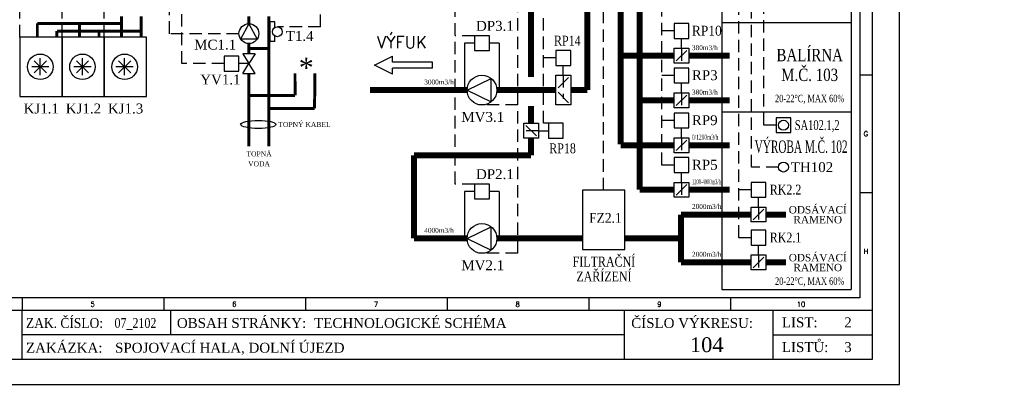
# Model space of a CAD drawing. Extents: x -1940 to 6437, y -1158 to -1137.
# Tile 3 of 5: x -1894.61 to -1874.73, y -1157.94 to -1150.58. Entities that reach past the tile are written whole.
import ezdxf
from ezdxf.enums import TextEntityAlignment as Align

# ---------------------------------------------------------------- set-up
doc = ezdxf.new("R2010")
doc.units = 0
doc.header["$MEASUREMENT"] = 0
for name, pattern in [('ČERCHOVANÁ2', [0.5, 0.25, -0.125, 0, -0.125]), ('ČÁRKOVANÁ', [0.75, 0.5, -0.25]), ('ČÁRKOVANÁ2', [0.375, 0.25, -0.125])]:
    doc.linetypes.add(name, pattern=pattern)
for name, color, linetype in [('Kabeláž (vodiče)', 7, 'CONTINUOUS'), ('Přístroje MaR', 1, 'CONTINUOUS'), ('Přístroje VZT', 5, 'CONTINUOUS'), ('Výkres', 4, 'CONTINUOUS')]:
    doc.layers.add(name, color=color, linetype=linetype)
doc.layers.add('Výkres netisk', color=7, linetype='CONTINUOUS', plot=False)
doc.styles.add('Romans', font='romans.shx')
doc.styles.get("Standard").update_dxf_attribs({"font": 'times.ttf'})
doc.styles.add('TIMES NEW ROMAN', font='TIMES.TTF')

msp = doc.modelspace()

# ---------------------------------------------------------------- linework, layer by layer
at = {"layer": 'Kabeláž (vodiče)'}
msp.add_ellipse((-1889.789, -1152.692), major_axis=(0.356, 0), ratio=0.231259, dxfattribs=at)
at = {"layer": 'Přístroje MaR', "linetype": 'ČÁRKOVANÁ2'}
for p, q in [((-1888.531, -1150.72), (-1888.531, -1138.444)), ((-1884.028, -1152.669), (-1884.028, -1138.442)), ((-1881.641, -1153.512), (-1881.641, -1138.438)), ((-1879.835, -1153.554), (-1879.835, -1138.444)), ((-1892.899, -1150.928), (-1892.899, -1138.924)), ((-1891.581, -1150.859), (-1891.581, -1138.836)), ((-1885.811, -1153.896), (-1885.811, -1138.938)), ((-1882.817, -1154.022), (-1882.817, -1138.943)), ((-1879.582, -1152.708), (-1879.582, -1138.942)), ((-1880.087, -1154.98), (-1880.087, -1139.026)), ((-1891.333, -1151.463), (-1891.333, -1139.44)), ((-1884.55, -1155.296), (-1884.55, -1141.974)), ((-1894.601, -1150.928), (-1894.601, -1150.39)), ((-1893.75, -1150.928), (-1893.75, -1150.39)), ((-1888.531, -1150.72), (-1889.404, -1150.72)), ((-1890.179, -1150.859), (-1891.581, -1150.859)), ((-1885.423, -1150.899), (-1885.811, -1150.899)), ((-1881.395, -1150.804), (-1881.641, -1150.804)), ((-1890.479, -1151.463), (-1891.333, -1151.463)), ((-1883.782, -1151.349), (-1884.028, -1151.349)), ((-1881.395, -1151.704), (-1881.641, -1151.704)), ((-1884.55, -1152.299), (-1885.273, -1152.299)), ((-1883.931, -1152.669), (-1884.028, -1152.669)), ((-1881.395, -1152.613), (-1881.641, -1152.613)), ((-1879.336, -1152.708), (-1879.582, -1152.708)), ((-1881.395, -1153.512), (-1881.641, -1153.512)), ((-1879.286, -1153.554), (-1879.835, -1153.554)), ((-1885.423, -1153.896), (-1885.811, -1153.896)), ((-1879.841, -1154.012), (-1880.087, -1154.012)), ((-1879.841, -1154.98), (-1880.087, -1154.98)), ((-1884.55, -1155.296), (-1885.273, -1155.296))]:
    msp.add_line(p, q, dxfattribs=at)
at = {"layer": 'Přístroje MaR', "color": 5}
for p, q in [((-1880.433, -1140.543), (-1880.433, -1156.026)), ((-1877.821, -1140.543), (-1877.821, -1156.026)), ((-1880.433, -1150.631), (-1877.821, -1150.631)), ((-1880.433, -1152.439), (-1877.821, -1152.439)), ((-1880.433, -1156.026), (-1877.821, -1156.026))]:
    msp.add_line(p, q, dxfattribs=at)
at = {"layer": 'Přístroje MaR'}
for p, q in [((-1889.454, -1150.62), (-1889.554, -1150.62)), ((-1889.554, -1150.62), (-1889.554, -1151.02)), ((-1889.454, -1150.733), (-1889.454, -1150.62)), ((-1889.454, -1151.02), (-1889.454, -1150.906)), ((-1889.454, -1151.02), (-1889.554, -1151.02)), ((-1885.623, -1151.049), (-1885.623, -1151.999)), ((-1885.423, -1151.049), (-1885.623, -1151.049)), ((-1884.923, -1151.049), (-1885.123, -1151.049)), ((-1884.923, -1151.049), (-1884.923, -1151.999)), ((-1881.245, -1151.154), (-1881.245, -1150.954)), ((-1889.979, -1151.463), (-1890.179, -1151.463)), ((-1883.632, -1151.699), (-1883.632, -1151.499)), ((-1881.245, -1152.054), (-1881.245, -1151.854)), ((-1884.131, -1152.819), (-1883.931, -1152.819)), ((-1881.245, -1152.963), (-1881.245, -1152.763)), ((-1881.245, -1153.862), (-1881.245, -1153.662)), ((-1885.623, -1154.046), (-1885.623, -1154.996)), ((-1885.423, -1154.046), (-1885.623, -1154.046)), ((-1884.923, -1154.046), (-1885.123, -1154.046)), ((-1884.923, -1154.046), (-1884.923, -1154.996)), ((-1879.691, -1154.362), (-1879.691, -1154.162)), ((-1879.691, -1155.33), (-1879.691, -1155.13))]:
    msp.add_line(p, q, dxfattribs=at)
for points in [[(-1881.395, -1150.954), (-1881.095, -1150.954), (-1881.095, -1150.654), (-1881.395, -1150.654)], [(-1885.423, -1151.199), (-1885.123, -1151.199), (-1885.123, -1150.899), (-1885.423, -1150.899)], [(-1890.179, -1151.613), (-1890.179, -1151.313), (-1890.479, -1151.313), (-1890.479, -1151.613)], [(-1883.782, -1151.499), (-1883.482, -1151.499), (-1883.482, -1151.199), (-1883.782, -1151.199)], [(-1881.395, -1151.854), (-1881.095, -1151.854), (-1881.095, -1151.554), (-1881.395, -1151.554)], [(-1881.395, -1152.763), (-1881.095, -1152.763), (-1881.095, -1152.463), (-1881.395, -1152.463)], [(-1883.931, -1152.669), (-1883.931, -1152.969), (-1883.631, -1152.969), (-1883.631, -1152.669)], [(-1879.336, -1152.858), (-1879.036, -1152.858), (-1879.036, -1152.558), (-1879.336, -1152.558)], [(-1881.395, -1153.662), (-1881.095, -1153.662), (-1881.095, -1153.362), (-1881.395, -1153.362)], [(-1885.423, -1154.196), (-1885.123, -1154.196), (-1885.123, -1153.896), (-1885.423, -1153.896)], [(-1879.841, -1154.162), (-1879.541, -1154.162), (-1879.541, -1153.862), (-1879.841, -1153.862)], [(-1879.841, -1155.13), (-1879.541, -1155.13), (-1879.541, -1154.83), (-1879.841, -1154.83)]]:
    msp.add_lwpolyline(points, close=True, dxfattribs=at)
for centre in [(-1889.404, -1150.82), (-1879.186, -1152.708), (-1879.186, -1153.554)]:
    msp.add_circle(centre, 0.1, dxfattribs=at)
at = {"layer": 'Přístroje VZT'}
for p, q in [((-1889.979, -1150.658), (-1890.145, -1150.969)), ((-1889.979, -1150.658), (-1889.813, -1150.969)), ((-1889.813, -1150.969), (-1890.145, -1150.969)), ((-1889.854, -1151.263), (-1890.104, -1151.263)), ((-1890.104, -1151.263), (-1889.979, -1151.463)), ((-1889.854, -1151.263), (-1889.979, -1151.463)), ((-1887.446, -1151.493), (-1887.081, -1151.311)), ((-1887.081, -1151.432), (-1887.081, -1151.311)), ((-1881.139, -1151.198), (-1881.351, -1151.41)), ((-1890.104, -1151.663), (-1889.979, -1151.463)), ((-1889.854, -1151.663), (-1889.979, -1151.463)), ((-1887.081, -1151.675), (-1887.446, -1151.493)), ((-1886.271, -1151.432), (-1887.081, -1151.432)), ((-1886.271, -1151.554), (-1886.271, -1151.432)), ((-1890.104, -1151.663), (-1889.854, -1151.663)), ((-1887.081, -1151.675), (-1887.081, -1151.554)), ((-1886.271, -1151.554), (-1887.081, -1151.554)), ((-1883.526, -1151.742), (-1883.738, -1151.955)), ((-1885.573, -1151.999), (-1885.085, -1151.764)), ((-1885.085, -1152.233), (-1885.085, -1151.764)), ((-1885.573, -1151.999), (-1885.085, -1152.233)), ((-1883.526, -1152.255), (-1883.738, -1152.042)), ((-1881.139, -1152.098), (-1881.351, -1152.31)), ((-1884.174, -1152.925), (-1884.387, -1152.713)), ((-1881.139, -1153.007), (-1881.351, -1153.219)), ((-1881.139, -1153.906), (-1881.351, -1154.118)), ((-1879.585, -1154.406), (-1879.797, -1154.618)), ((-1885.573, -1154.996), (-1885.085, -1154.762)), ((-1885.085, -1155.23), (-1885.085, -1154.762)), ((-1885.573, -1154.996), (-1885.085, -1155.23)), ((-1879.585, -1155.373), (-1879.797, -1155.586))]:
    msp.add_line(p, q, dxfattribs=at)
at = {"layer": 'Přístroje VZT', "linetype": 'ČERCHOVANÁ2'}
for p, q in [((-1881.245, -1151.154), (-1881.245, -1151.454)), ((-1883.632, -1151.699), (-1883.632, -1152.299)), ((-1881.245, -1152.054), (-1881.245, -1152.354)), ((-1884.131, -1152.819), (-1884.431, -1152.819)), ((-1881.245, -1152.963), (-1881.245, -1153.263)), ((-1881.245, -1153.862), (-1881.245, -1154.162)), ((-1879.691, -1154.362), (-1879.691, -1154.662)), ((-1879.691, -1155.33), (-1879.691, -1155.63))]:
    msp.add_line(p, q, dxfattribs=at)
at = {"layer": 'Přístroje VZT', "linetype": 'ČÁRKOVANÁ'}
for p, q in [((-1894.017, -1151.528), (-1894.364, -1151.528)), ((-1894.313, -1151.651), (-1894.068, -1151.405)), ((-1894.067, -1151.651), (-1894.313, -1151.405)), ((-1894.19, -1151.7), (-1894.19, -1151.353)), ((-1893.166, -1151.528), (-1893.513, -1151.528)), ((-1893.462, -1151.651), (-1893.217, -1151.405)), ((-1893.216, -1151.651), (-1893.462, -1151.405)), ((-1893.339, -1151.7), (-1893.339, -1151.353)), ((-1892.314, -1151.528), (-1892.662, -1151.528)), ((-1892.611, -1151.651), (-1892.365, -1151.405)), ((-1892.365, -1151.651), (-1892.61, -1151.405)), ((-1892.488, -1151.7), (-1892.488, -1151.353))]:
    msp.add_line(p, q, dxfattribs=at)
for points in [[(-1882.476, -1143.161, 0.121, 0.121, 0), (-1882.476, -1153.091, 0, 0, 0)], [(-1884.281, -1150.15, 0.121, 0.121, 0), (-1884.281, -1151.733, 0, 0, 0)], [(-1883.144, -1150.201, 0.121, 0.121, 0), (-1883.144, -1151.999, 0, 0, 0)], [(-1882.476, -1151.304, 0.121, 0.121, 0), (-1881.395, -1151.304, 0, 0, 0)], [(-1881.095, -1151.304, 0.121, 0.121, 0), (-1880.27, -1151.304, 0, 0, 0)], [(-1887.533, -1151.999, 0.121, 0.121, 0), (-1885.573, -1151.999, 0, 0, 0)], [(-1884.973, -1151.999, 0.121, 0.121, 0), (-1883.782, -1151.999, 0, 0, 0)], [(-1883.482, -1151.999, 0.121, 0.121, 0), (-1883.144, -1151.999, 0, 0, 0)], [(-1884.281, -1152.319, 0.121, 0.121, 0), (-1884.281, -1152.669, 0, 0, 0)], [(-1884.281, -1152.969, 0.121, 0.121, 0), (-1884.281, -1153.318, 0, 0, 0)], [(-1882.476, -1153.113, 0.121, 0.121, 0), (-1881.395, -1153.113, 0, 0, 0)], [(-1881.095, -1153.113, 0.121, 0.121, 0), (-1880.27, -1153.113, 0, 0, 0)], [(-1886.647, -1153.318, 0.121, 0.121, 0), (-1884.281, -1153.318, 0, 0, 0)], [(-1886.647, -1153.318, 0.121, 0.121, 0), (-1886.647, -1154.996, 0, 0, 0)], [(-1881.253, -1154.512, 0.121, 0.121, 0), (-1879.841, -1154.512, 0, 0, 0)], [(-1881.253, -1154.512, 0.121, 0.121, 0), (-1881.253, -1155.48, 0, 0, 0)], [(-1879.541, -1154.512, 0.121, 0.121, 0), (-1879.134, -1154.512, 0, 0, 0)], [(-1886.647, -1154.996, 0.121, 0.121, 0), (-1885.573, -1154.996, 0, 0, 0)], [(-1884.973, -1154.996, 0.121, 0.121, 0), (-1883.243, -1154.996, 0, 0, 0)], [(-1882.391, -1154.996, 0.121, 0.121, 0), (-1881.253, -1154.996, 0, 0, 0)], [(-1881.253, -1155.48, 0.121, 0.121, 0), (-1879.841, -1155.48, 0, 0, 0)], [(-1879.541, -1155.48, 0.121, 0.121, 0), (-1879.134, -1155.48, 0, 0, 0)]]:
    msp.add_lwpolyline(points, format="xyseb", dxfattribs=at)
at = {"layer": 'Přístroje VZT', "linetype": 'Continuous'}
msp.add_lwpolyline([(-1882.089, -1154.012, 0.121, 0.121, 0), (-1882.089, -1144.07, 0, 0, 0)], format="xyseb", dxfattribs=at)
at = {"layer": 'Přístroje VZT', "linetype": 'Continuous', "lineweight": 0}
for points in [[(-1892.548, -1150.928, 0.06, 0.06, 0), (-1892.548, -1150.508, 0, 0, 0)], [(-1889.979, -1150.658, 0.06, 0.06, 0), (-1889.979, -1150.508, 0, 0, 0)], [(-1894.25, -1150.928, 0.06, 0.06, 0), (-1894.25, -1150.653, 0, 0, 0)], [(-1894.25, -1150.653, 0.06, 0.06, 0), (-1892.548, -1150.653, 0, 0, 0)], [(-1893.399, -1150.928, 0.06, 0.06, 0), (-1893.399, -1150.653, 0, 0, 0)], [(-1889.979, -1151.263, 0.06, 0.06, 0), (-1889.979, -1151.058, 0, 0, 0)], [(-1889.576, -1151.16, 0.06, 0.06, 0), (-1889.979, -1151.16, 0, 0, 0)], [(-1889.979, -1151.663, 0.06, 0.06, 0), (-1889.979, -1153.135, 0, 0, 0)], [(-1889.048, -1151.663, 0.06, 0.06, 0), (-1889.047, -1152.107, 0, 0, 0)], [(-1889.047, -1152.107, 0.06, 0.06, 0), (-1889.979, -1152.107, 0, 0, 0)]]:
    msp.add_lwpolyline(points, format="xyseb", dxfattribs=at)
at = {"layer": 'Přístroje VZT', "linetype": 'ČÁRKOVANÁ2', "lineweight": 0}
for points in [[(-1892.154, -1150.928, 0.06, 0.06, 0), (-1892.154, -1150.508, 0, 0, 0)], [(-1889.576, -1150.508, 0.06, 0.06, 0), (-1889.576, -1153.135, 0, 0, 0)], [(-1893.856, -1150.928, 0.06, 0.06, 0), (-1893.856, -1150.806, 0, 0, 0)], [(-1893.856, -1150.806, 0.06, 0.06, 0), (-1892.154, -1150.806, 0, 0, 0)], [(-1893.005, -1150.928, 0.06, 0.06, 0), (-1893.005, -1150.806, 0, 0, 0)], [(-1888.646, -1151.661, 0.06, 0.06, 0), (-1888.653, -1152.37, 0, 0, 0)], [(-1889.585, -1152.37, 0.06, 0.06, 0), (-1888.653, -1152.37, 0, 0, 0)]]:
    msp.add_lwpolyline(points, format="xyseb", dxfattribs=at)
at = {"layer": 'Přístroje VZT'}
for points in [[(-1893.75, -1150.928), (-1894.601, -1150.928), (-1894.601, -1152.128), (-1893.75, -1152.128)], [(-1892.899, -1150.928), (-1893.75, -1150.928), (-1893.75, -1152.128), (-1892.899, -1152.128)], [(-1892.048, -1150.928), (-1892.899, -1150.928), (-1892.899, -1152.128), (-1892.048, -1152.128)], [(-1881.395, -1151.154), (-1881.095, -1151.154), (-1881.095, -1151.454), (-1881.395, -1151.454)], [(-1883.782, -1151.699), (-1883.482, -1151.699), (-1883.482, -1152.299), (-1883.782, -1152.299)], [(-1881.395, -1152.054), (-1881.095, -1152.054), (-1881.095, -1152.354), (-1881.395, -1152.354)], [(-1884.131, -1152.669), (-1884.131, -1152.969), (-1884.431, -1152.969), (-1884.431, -1152.669)], [(-1881.395, -1152.963), (-1881.095, -1152.963), (-1881.095, -1153.263), (-1881.395, -1153.263)], [(-1881.395, -1153.862), (-1881.095, -1153.862), (-1881.095, -1154.162), (-1881.395, -1154.162)], [(-1882.391, -1154.022), (-1883.243, -1154.022), (-1883.243, -1155.222), (-1882.391, -1155.222)], [(-1879.841, -1154.362), (-1879.541, -1154.362), (-1879.541, -1154.662), (-1879.841, -1154.662)], [(-1879.841, -1155.33), (-1879.541, -1155.33), (-1879.541, -1155.63), (-1879.841, -1155.63)]]:
    msp.add_lwpolyline(points, close=True, dxfattribs=at)
for points in [[(-1882.089, -1152.204, 0.121, 0.121, 0), (-1881.395, -1152.204, 0, 0, 0)], [(-1881.095, -1152.204, 0.121, 0.121, 0), (-1880.27, -1152.204, 0, 0, 0)], [(-1882.089, -1154.012, 0.121, 0.121, 0), (-1881.395, -1154.012, 0, 0, 0)], [(-1881.095, -1154.012, 0.121, 0.121, 0), (-1880.27, -1154.012, 0, 0, 0)]]:
    msp.add_lwpolyline(points, format="xyseb", dxfattribs=at)
for centre, radius in [((-1889.979, -1150.858), 0.2), ((-1894.191, -1151.528), 0.258), ((-1893.339, -1151.528), 0.258), ((-1892.488, -1151.528), 0.258), ((-1885.273, -1151.999), 0.3), ((-1885.273, -1154.996), 0.3)]:
    msp.add_circle(centre, radius, dxfattribs=at)
at = {"layer": 'Výkres'}
for p, q in [((-1877.645, -1137.693), (-1877.645, -1156.193)), ((-1877.645, -1137.693), (-1877.645, -1156.193)), ((-1877.645, -1151.693), (-1877.395, -1151.693)), ((-1877.645, -1151.693), (-1877.395, -1151.693)), ((-1877.645, -1154.068), (-1877.395, -1154.068)), ((-1877.645, -1156.193), (-1905.745, -1156.193)), ((-1894.555, -1156.193), (-1894.555, -1156.443)), ((-1891.695, -1156.193), (-1891.695, -1156.443)), ((-1888.835, -1156.193), (-1888.835, -1156.443)), ((-1885.975, -1156.193), (-1885.975, -1156.443)), ((-1883.115, -1156.193), (-1883.115, -1156.443)), ((-1880.255, -1156.193), (-1880.255, -1156.443)), ((-1905.995, -1156.443), (-1877.395, -1156.443)), ((-1894.555, -1157.443), (-1894.555, -1156.443)), ((-1891.555, -1156.943), (-1891.555, -1156.443)), ((-1882.395, -1157.443), (-1882.395, -1156.443)), ((-1879.395, -1157.443), (-1879.395, -1156.443)), ((-1882.395, -1156.943), (-1894.555, -1156.943)), ((-1879.395, -1156.943), (-1877.395, -1156.941))]:
    msp.add_line(p, q, dxfattribs=at)
msp.add_lwpolyline([(-1877.395, -1157.443), (-1905.995, -1157.443), (-1905.995, -1137.443), (-1877.395, -1137.443), (-1877.395, -1157.443)], close=True, dxfattribs=at)
at = {"layer": 'Výkres netisk', "color": 7}
msp.add_lwpolyline([(-1906.545, -1157.943), (-1876.845, -1157.943), (-1876.845, -1136.943), (-1906.545, -1136.943)], close=True, dxfattribs=at)

# ---------------------------------------------------------------- texts
at = {"layer": 'Přístroje MaR'}
for s, height, p in [('DP3.1', 0.2, (-1885.394, -1150.8)), ('T1.4', 0.2, (-1889.234, -1151.004)), ('*', 0.4, (-1888.972, -1151.745)), ('RP3', 0.2, (-1881.036, -1151.797)), ('RP9', 0.2, (-1881.036, -1152.706)), ('TOPNÝ KABEL', 0.1, (-1889.385, -1152.742)), ('RP5', 0.2, (-1881.036, -1153.606)), ('TH102', 0.2, (-1879.038, -1153.655)), ('DP2.1', 0.2, (-1885.394, -1153.797))]:
    msp.add_text(s, height=height, dxfattribs=at).set_placement(p)
for s, height, width, p in [('RP10', 0.2, 0.9, (-1881.036, -1150.898)), ('RP14', 0.2, 0.8, (-1883.819, -1151.1)), ('380m3/h', 0.1, 0.8, (-1881.034, -1151.191)), ('3000m3/h', 0.1, 0.8, (-1886.438, -1151.885)), ('380m3/h', 0.1, 0.8, (-1881.034, -1152.09)), ('SA102.1,2', 0.2, 0.7, (-1878.958, -1152.805)), ('0/1200m3/h', 0.1, 0.6, (-1881.034, -1152.999)), ('RP18', 0.2, 0.8, (-1883.915, -1153.275)), ('1200-4000m3/h', 0.1, 0.5, (-1881.034, -1153.899)), ('RK2.2', 0.2, 0.8, (-1879.463, -1154.109)), ('2000m3/h', 0.1, 0.8, (-1881.034, -1154.399)), ('4000m3/h', 0.1, 0.8, (-1886.438, -1154.882)), ('RK2.1', 0.2, 0.8, (-1879.463, -1155.077)), ('2000m3/h', 0.1, 0.8, (-1881.034, -1155.366))]:
    msp.add_text(s, height=height, dxfattribs=dict(at, width=width)).set_placement(p)
for s, p in [('MC1.1', (-1890.235, -1151.18)), ('YV1.1', (-1890.147, -1151.884))]:
    msp.add_text(s, height=0.2, dxfattribs=at).set_placement(p, align=Align.RIGHT)
at = {"layer": 'Přístroje MaR', "color": 5}
for s, height, width, p in [('BALÍRNA', 0.25, 0.8, (-1878.657, -1151.415)), ('M.Č. 103', 0.25, 0.8, (-1878.657, -1151.815)), ('20-22°C, MAX 60%', 0.15, 0.7, (-1878.657, -1152.243)), ('VÝROBA M.Č. 102', 0.25, 0.6, (-1878.83, -1153.266)), ('20-22°C, MAX 60%', 0.15, 0.7, (-1878.657, -1155.933))]:
    msp.add_text(s, height=height, dxfattribs=dict(at, width=width)).set_placement(p, align=Align.CENTER)
at = {"layer": 'Přístroje MaR'}
for s, height, p in [('KJ1.1', 0.2, (-1894.17, -1152.47)), ('KJ1.2', 0.2, (-1893.319, -1152.47)), ('KJ1.3', 0.2, (-1892.468, -1152.47)), ('MV3.1', 0.2, (-1885.257, -1152.64)), ('TOPNÁ', 0.1, (-1889.774, -1153.337)), ('VODA', 0.1, (-1889.774, -1153.537)), ('MV2.1', 0.2, (-1885.257, -1155.637))]:
    msp.add_text(s, height=height, dxfattribs=at).set_placement(p, align=Align.CENTER)
at = {"layer": 'Přístroje MaR', "color": 5}
for s, p in [('ODSÁVACÍ', (-1878.494, -1154.491)), ('RAMENO', (-1878.494, -1154.691)), ('ODSÁVACÍ', (-1878.494, -1155.458)), ('RAMENO', (-1878.494, -1155.658))]:
    msp.add_text(s, height=0.15, dxfattribs=at).set_placement(p, align=Align.CENTER)
at = {"layer": 'Přístroje MaR'}
for s, width, p in [('FZ2.1', 0.9, (-1882.781, -1154.68)), ('FILTRAČNÍ', 0.8, (-1882.811, -1155.564)), ('ZAŘÍZENÍ', 0.8, (-1882.811, -1155.864))]:
    msp.add_text(s, height=0.2, dxfattribs=dict(at, width=width)).set_placement(p, align=Align.CENTER)
at = {"layer": 'Přístroje VZT', "style": 'Romans'}
msp.add_text('VÝFUK', height=0.243, dxfattribs=at).set_placement((-1886.891, -1151.15), align=Align.CENTER)
at = {"layer": 'Výkres', "style": 'Romans'}
for s, p in [('G', (-1877.522, -1152.931)), ('H', (-1877.522, -1155.306)), ('5', (-1893.132, -1156.374)), ('6', (-1890.272, -1156.374)), ('7', (-1887.412, -1156.374)), ('8', (-1884.552, -1156.374)), ('9', (-1881.692, -1156.374)), ('10', (-1878.832, -1156.374))]:
    msp.add_text(s, height=0.1, dxfattribs=at).set_placement(p, align=Align.CENTER)
at = {"layer": 'Výkres'}
for s, width, p in [('ZAK. ČÍSLO:', 0.9, (-1894.479, -1156.804)), ('07_2102', 0.8, (-1892.692, -1156.804))]:
    msp.add_text(s, height=0.2, dxfattribs=dict(at, width=width)).set_placement(p)
for s, p in [('OBSAH STRÁNKY: ', (-1891.432, -1156.804)), ('TECHNOLOGICKÉ SCHÉMA', (-1888.661, -1156.804)), ('ČÍSLO VÝKRESU:', (-1882.26, -1156.804)), ('LIST:', (-1879.219, -1156.791)), ('ZAKÁZKA:', (-1894.479, -1157.304)), ('LISTŮ:', (-1879.219, -1157.291))]:
    msp.add_text(s, height=0.2, dxfattribs=at).set_placement(p)
for s, height, p in [('2', 0.2, (-1877.885, -1156.791)), ('104', 0.3, (-1880.735, -1157.293)), ('3', 0.2, (-1877.885, -1157.291))]:
    msp.add_text(s, height=height, dxfattribs=at).set_placement(p, align=Align.CENTER)
at = {"layer": 'Výkres', "style": 'TIMES NEW ROMAN'}
msp.add_text('SPOJOVACÍ HALA, DOLNÍ ÚJEZD', height=0.2, dxfattribs=at).set_placement((-1892.68, -1157.304))

doc.saveas('drawing.dxf')
